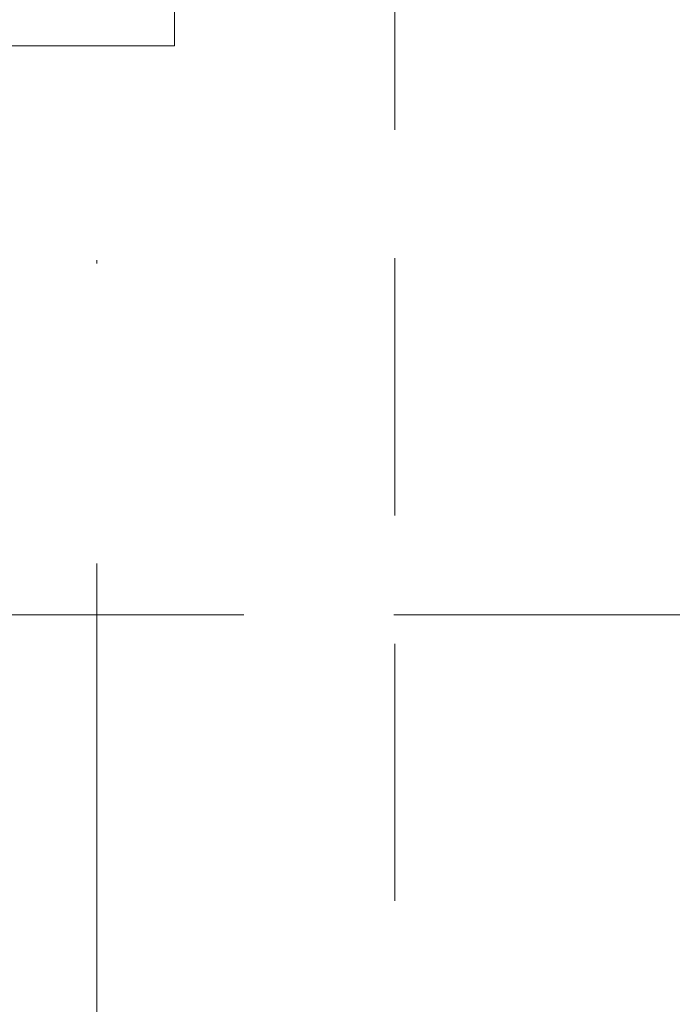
# Model space of a CAD drawing. Header units: inches. Extents: x 69729 to 77643, y -43505 to -36607.
# Tile 24 of 69: x 72003 to 72022, y -38177 to -38149. Entities that reach past the tile are written whole.
import ezdxf

# ---------------------------------------------------------------- set-up
doc = ezdxf.new("R2010")
doc.units = ezdxf.units.IN
doc.header["$MEASUREMENT"] = 0
doc.linetypes.add('DASHDOT', pattern=[1, 0.5, -0.25, 0, -0.25])
doc.linetypes.add('HIDDEN', pattern=[0.375, 0.25, -0.125])
doc.layers.get('0').update_dxf_attribs({"lineweight": 0})
for name, color, linetype, lineweight in [('p--dach', 2, 'Continuous', 30), ('p--drzwi', 125, 'Continuous', 0), ('p--osie konstr', 1, 'DASHDOT', 15), ('p--podciąg', 61, 'Continuous', 0)]:
    doc.layers.add(name, color=color, linetype=linetype, lineweight=lineweight)

# ---------------------------------------------------------------- blocks, each defined once
blk = doc.blocks.new('drzwi-90-100')
for p, q in [((5.05, -2.525), (5.05, 2.525)), ((0, -2.525), (5.05, -2.525))]:
    blk.add_line(p, q)

msp = doc.modelspace()

# ---------------------------------------------------------------- linework, layer by layer
at = {"layer": 'p--dach', "linetype": 'HIDDEN', "lineweight": 20, "ltscale": 35}
msp.add_line((71580.871, -38166.071), (72860.871, -38166.071), dxfattribs=at)
at = {"layer": 'p--osie konstr', "linetype": 'DASHDOT', "ltscale": 35}
msp.add_line((72005.321, -38357.571), (72005.321, -37773.871), dxfattribs=at)
at = {"layer": 'p--podciąg', "linetype": 'HIDDEN', "ltscale": 30}
msp.add_line((72014.021, -38144.421), (72014.021, -38244.421), dxfattribs=at)

# ---------------------------------------------------------------- block references
at = {"layer": 'p--drzwi', "xscale": -1, "rotation": 89.99999999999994}
msp.add_blockref('drzwi-90-100', (72005.071, -38144.421), dxfattribs=at)

doc.saveas('drawing.dxf')
